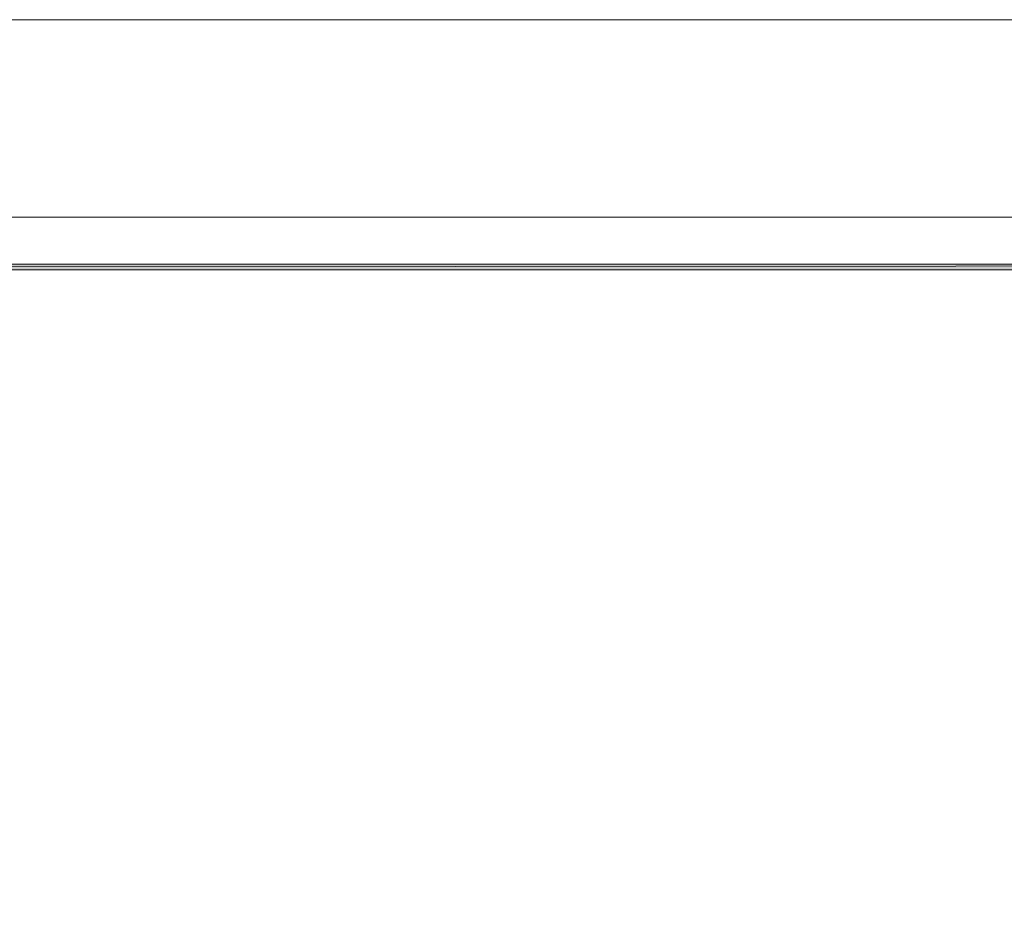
# Model space of a CAD drawing. Header units: millimetres. Extents: x 17 to 403, y 12 to 285.
# Tile 130 of 145: x 204 to 241, y 252 to 285. Entities that reach past the tile are written whole.
import ezdxf

# ---------------------------------------------------------------- set-up
doc = ezdxf.new("R2010")
doc.units = ezdxf.units.MM
doc.layers.add('FILL_000000', color=7, linetype='Continuous')
doc.layers.add('LINE_000000', color=7, linetype='Continuous')

msp = doc.modelspace()

# ---------------------------------------------------------------- hatches: boundary and pattern name
at = {"layer": 'FILL_000000'}
h = msp.add_hatch(color=7, dxfattribs=at)
h.dxf.hatch_style = 1
h.paths.add_polyline_path([(350.52, 276.013), (34.798, 275.802), (34.586, 276.013), (350.52, 276.013)])
h = msp.add_hatch(color=7, dxfattribs=at)
h.dxf.hatch_style = 1
h.paths.add_polyline_path([(350.52, 275.802), (350.52, 276.013), (34.798, 275.802), (350.52, 275.802)])

# ---------------------------------------------------------------- linework, layer by layer
at = {"layer": 'LINE_000000', "lineweight": 0}
for points in [[(16.933, 12.192), (16.933, 285.073), (402.886, 285.073), (402.886, 12.192), (16.933, 12.192)], [(32.851, 19.516), (32.851, 277.749), (395.563, 277.749), (395.563, 19.516), (32.851, 19.516)], [(350.52, 276.013), (34.798, 275.802), (34.586, 276.013), (350.52, 276.013)], [(350.52, 275.802), (350.52, 276.013), (34.798, 275.802), (350.52, 275.802)]]:
    msp.add_lwpolyline(points, close=True, dxfattribs=at)

doc.saveas('drawing.dxf')
